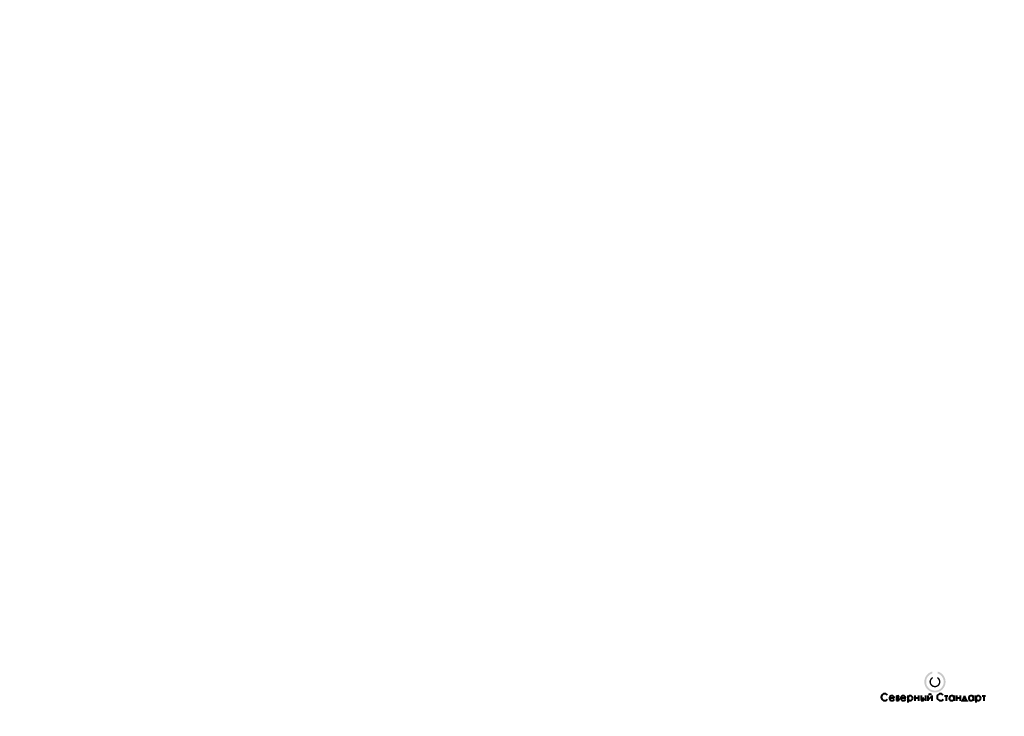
# Model space of a CAD drawing. Header units: millimetres. Extents: x 0 to 420, y 0 to 297.
import ezdxf

# ---------------------------------------------------------------- set-up
doc = ezdxf.new("R2010")
doc.units = ezdxf.units.MM
doc.linetypes.add('K5LT32768', pattern=[0])

# ---------------------------------------------------------------- blocks, each defined once
blk = doc.blocks.new('U9')
at = {"true_color": 0xff00ff}
blk.add_hatch(color=6, dxfattribs=at).paths.add_polyline_path([(391.58, 19.06), (391.58, 18.25), (391.81, 18.17), (392.04, 18.07), (392.25, 17.96), (392.46, 17.83), (392.66, 17.69), (392.85, 17.53), (393.03, 17.37), (393.2, 17.19), (393.36, 17), (393.5, 16.81), (393.63, 16.6), (393.75, 16.38), (393.86, 16.16), (393.94, 15.93), (394.02, 15.7), (394.08, 15.46), (394.12, 15.22), (394.14, 14.98), (394.15, 14.73), (394.15, 14.7), (394.15, 14.45), (394.12, 14.21), (394.08, 13.97), (394.03, 13.73), (393.96, 13.49), (393.87, 13.26), (393.77, 13.04), (393.65, 12.83), (393.53, 12.62), (393.38, 12.42), (393.23, 12.23), (393.06, 12.05), (392.88, 11.88), (392.69, 11.73), (392.49, 11.59), (392.29, 11.46), (392.07, 11.34), (391.85, 11.24), (391.62, 11.15), (391.39, 11.08), (391.15, 11.03), (390.91, 10.98), (390.66, 10.96), (390.42, 10.95), (390.17, 10.96), (389.93, 10.98), (389.69, 11.02), (389.45, 11.08), (389.21, 11.15), (388.99, 11.23), (388.76, 11.33), (388.55, 11.45), (388.34, 11.58), (388.14, 11.72), (387.95, 11.87), (387.77, 12.04), (387.6, 12.22), (387.45, 12.41), (387.3, 12.61), (387.17, 12.81), (387.06, 13.03), (386.96, 13.25), (386.87, 13.48), (386.8, 13.72), (386.74, 13.95), (386.7, 14.19), (386.68, 14.44), (386.67, 14.68), (386.67, 14.7), (386.67, 14.94), (386.7, 15.18), (386.74, 15.43), (386.79, 15.66), (386.87, 15.9), (386.95, 16.13), (387.05, 16.35), (387.17, 16.57), (387.3, 16.77), (387.44, 16.97), (387.59, 17.16), (387.76, 17.34), (387.94, 17.51), (388.13, 17.66), (388.33, 17.81), (388.54, 17.94), (388.75, 18.05), (388.97, 18.15), (389.2, 18.24), (389.25, 18.26), (389.25, 19.07), (389, 18.99), (388.74, 18.9), (388.5, 18.79), (388.26, 18.67), (388.02, 18.53), (387.8, 18.39), (387.59, 18.22), (387.38, 18.05), (387.19, 17.86), (387, 17.67), (386.83, 17.46), (386.68, 17.24), (386.53, 17.01), (386.4, 16.78), (386.28, 16.54), (386.18, 16.29), (386.09, 16.03), (386.02, 15.78), (385.96, 15.51), (385.92, 15.25), (385.9, 14.98), (385.89, 14.71), (385.89, 14.7), (385.9, 14.43), (385.92, 14.16), (385.96, 13.89), (386.02, 13.63), (386.09, 13.37), (386.18, 13.12), (386.28, 12.87), (386.39, 12.62), (386.52, 12.39), (386.67, 12.16), (386.82, 11.94), (386.99, 11.74), (387.18, 11.54), (387.37, 11.35), (387.57, 11.18), (387.79, 11.01), (388.01, 10.86), (388.24, 10.73), (388.48, 10.61), (388.73, 10.5), (388.98, 10.41), (389.24, 10.33), (389.5, 10.27), (389.77, 10.22), (390.03, 10.19), (390.3, 10.18), (390.57, 10.18), (390.84, 10.2), (391.11, 10.23), (391.37, 10.28), (391.63, 10.34), (391.89, 10.42), (392.14, 10.52), (392.39, 10.63), (392.62, 10.75), (392.85, 10.89), (393.08, 11.04), (393.29, 11.21), (393.49, 11.39), (393.68, 11.58), (393.86, 11.78), (394.03, 11.99), (394.18, 12.21), (394.33, 12.43), (394.45, 12.67), (394.57, 12.92), (394.66, 13.17), (394.75, 13.42), (394.82, 13.68), (394.87, 13.95), (394.91, 14.21), (394.93, 14.48), (394.93, 14.7), (394.92, 14.96), (394.9, 15.23), (394.86, 15.5), (394.8, 15.76), (394.73, 16.02), (394.65, 16.28), (394.54, 16.52), (394.43, 16.77), (394.3, 17), (394.15, 17.23), (394, 17.45), (393.83, 17.66), (393.65, 17.85), (393.45, 18.04), (393.25, 18.22), (393.03, 18.38), (392.81, 18.53), (392.58, 18.66), (392.34, 18.79), (392.09, 18.89), (391.84, 18.98)])
at = {"true_color": 0x0000ff}
blk.add_hatch(color=5, dxfattribs=at).paths.add_polyline_path([(391.38, 16.81), (391.38, 16.13), (391.51, 16.03), (391.64, 15.91), (391.75, 15.79), (391.85, 15.66), (391.93, 15.51), (392.01, 15.36), (392.06, 15.21), (392.1, 15.05), (392.13, 14.88), (392.14, 14.72), (392.14, 14.7), (392.13, 14.53), (392.11, 14.37), (392.07, 14.2), (392.01, 14.05), (391.94, 13.9), (391.86, 13.75), (391.76, 13.62), (391.65, 13.49), (391.53, 13.38), (391.4, 13.28), (391.26, 13.19), (391.11, 13.11), (390.96, 13.05), (390.79, 13.01), (390.63, 12.98), (390.47, 12.97), (390.3, 12.97), (390.13, 12.99), (389.97, 13.02), (389.81, 13.07), (389.66, 13.14), (389.51, 13.22), (389.38, 13.31), (389.25, 13.42), (389.13, 13.53), (389.02, 13.66), (388.93, 13.8), (388.85, 13.95), (388.79, 14.1), (388.74, 14.26), (388.7, 14.42), (388.69, 14.59), (388.68, 14.7), (388.69, 14.86), (388.71, 15.03), (388.75, 15.19), (388.81, 15.34), (388.88, 15.5), (388.96, 15.64), (389.06, 15.77), (389.17, 15.9), (389.29, 16.01), (389.42, 16.11), (389.45, 16.13), (389.45, 16.81), (389.28, 16.73), (389.11, 16.63), (388.96, 16.51), (388.81, 16.39), (388.68, 16.25), (388.55, 16.1), (388.44, 15.94), (388.35, 15.77), (388.27, 15.6), (388.2, 15.42), (388.15, 15.23), (388.11, 15.04), (388.09, 14.85), (388.08, 14.7), (388.09, 14.5), (388.12, 14.31), (388.16, 14.12), (388.21, 13.94), (388.28, 13.76), (388.37, 13.59), (388.46, 13.42), (388.58, 13.26), (388.7, 13.12), (388.84, 12.98), (388.99, 12.86), (389.14, 12.74), (389.31, 12.65), (389.48, 12.56), (389.66, 12.49), (389.85, 12.44), (390.04, 12.4), (390.23, 12.38), (390.42, 12.37), (390.61, 12.38), (390.81, 12.4), (390.99, 12.44), (391.18, 12.5), (391.36, 12.57), (391.53, 12.66), (391.7, 12.76), (391.85, 12.87), (392, 12.99), (392.13, 13.13), (392.26, 13.28), (392.37, 13.44), (392.47, 13.6), (392.55, 13.78), (392.62, 13.96), (392.67, 14.14), (392.71, 14.33), (392.73, 14.53), (392.74, 14.7), (392.73, 14.89), (392.71, 15.08), (392.67, 15.27), (392.61, 15.45), (392.54, 15.63), (392.46, 15.81), (392.36, 15.97), (392.24, 16.13), (392.12, 16.28), (391.98, 16.41), (391.84, 16.54), (391.68, 16.65), (391.51, 16.75)])
at = {"color": 7, "linetype": 'K5LT32768', "lineweight": 40}
for p, q in [((373.95, 8.74), (373.95, 6.74)), ((373.95, 8.74), (374.65, 8.74)), ((378.85, 8.84), (378.85, 5.86)), ((381.85, 8.82), (381.85, 6.65)), ((383.43, 8.82), (383.43, 6.65)), ((384.49, 8.82), (384.49, 6.74)), ((386.39, 8.82), (386.39, 6.65)), ((387.41, 8.82), (387.41, 6.65)), ((387.41, 6.93), (389.09, 8.55)), ((389.09, 8.82), (389.09, 6.65)), ((394.53, 8.73), (395.98, 8.73)), ((395.26, 8.73), (395.26, 6.65)), ((398.59, 8.82), (398.59, 6.65)), ((399.62, 8.82), (399.62, 6.65)), ((401.2, 8.82), (401.2, 6.65)), ((403.07, 8.7), (402.21, 6.72)), ((403.92, 6.72), (403.07, 8.7)), ((406.87, 8.82), (406.87, 6.65)), ((407.89, 8.84), (407.89, 5.86)), ((410.49, 8.73), (411.94, 8.73)), ((411.23, 8.73), (411.23, 6.65)), ((371, 7.85), (373.06, 7.85)), ((373.95, 7.79), (374.65, 7.79)), ((373.95, 6.74), (374.65, 6.74)), ((375.89, 7.85), (377.95, 7.85)), ((381.85, 7.83), (383.43, 7.83)), ((384.49, 7.79), (385.2, 7.79)), ((384.49, 6.74), (385.2, 6.74)), ((399.62, 7.83), (401.2, 7.83)), ((401.99, 6.33), (401.99, 6.72)), ((401.99, 6.72), (404.12, 6.72)), ((404.12, 6.72), (404.12, 6.37))]:
    blk.add_line(p, q, dxfattribs=at)
for centre, radius, start, end in [((368.98, 8.15), 1.47, 37.074, 321.6008), ((372.03, 7.72), 1.04, 7.3391, 332.5516), ((374.49, 8.27), 0.491, 281.1083, 70.9439), ((376.92, 7.72), 1.04, 7.3391, 332.5516), ((379.88, 7.72), 1.04, 0, 180), ((388.26, 10.18), 0.761, 216.4819, 323.681), ((392.78, 8.15), 1.47, 37.074, 321.6008), ((397.58, 7.72), 1.04, 7.3391, 3.7582), ((405.86, 7.72), 1.04, 7.3391, 3.7582), ((408.92, 7.72), 1.04, 0, 180), ((374.65, 7.27), 0.525, 270, 90), ((379.88, 7.72), 1.04, 180, 0), ((385.2, 7.27), 0.525, 270, 90), ((408.92, 7.72), 1.04, 180, 0)]:
    blk.add_arc(centre, radius, start, end, dxfattribs=at)

msp = doc.modelspace()

# ---------------------------------------------------------------- block references
msp.add_blockref('U9', (0, 0))

doc.saveas('drawing.dxf')
